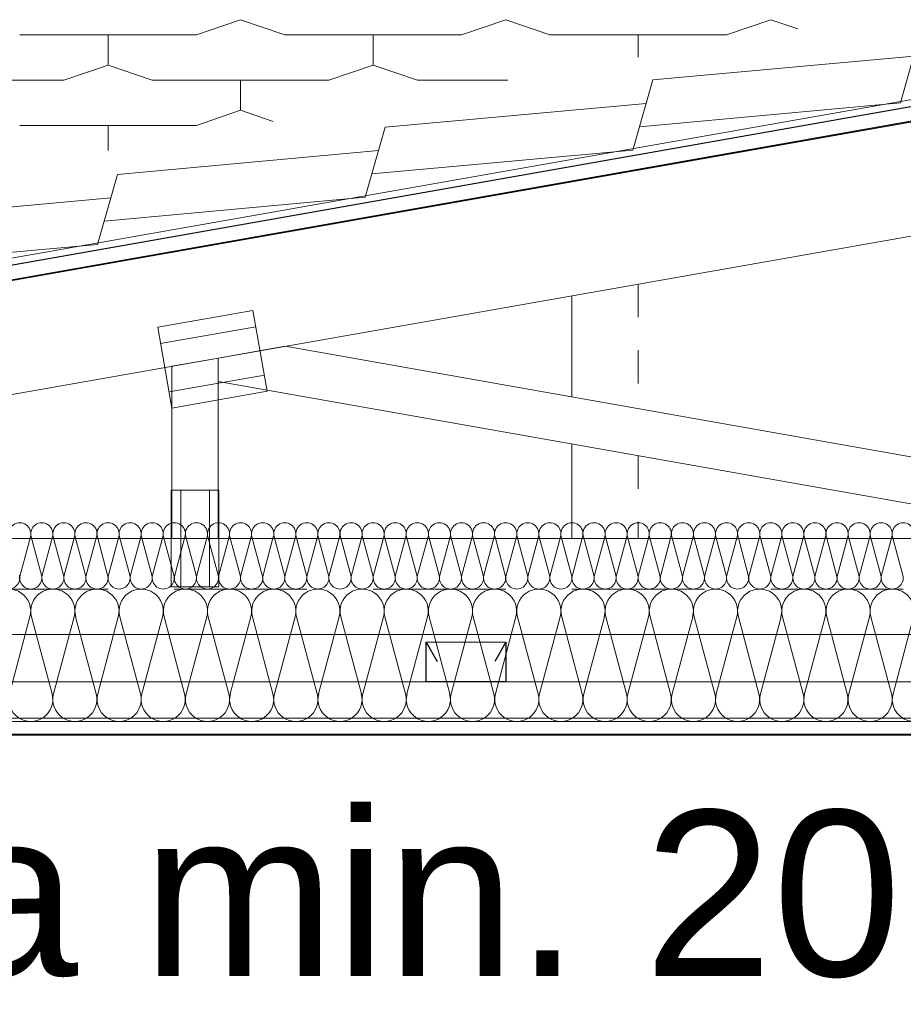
# Model space of a CAD drawing. Header units: centimetres. Extents: x -43488 to -10641, y 2063 to 22960.
# Tile 45 of 72: x -37340 to -37207, y 8643 to 8791. Entities that reach past the tile are written whole.
import ezdxf

# ---------------------------------------------------------------- set-up
doc = ezdxf.new("R2010")
doc.units = ezdxf.units.CM
doc.header["$MEASUREMENT"] = 0
doc.linetypes.add('!przerywana gęsta', pattern=[10, 5, -5])
doc.linetypes.add('Przerywana drobna', pattern=[30, 20, -10])
for name, color, linetype, lineweight, true_color in [('!kratownica_Nr_pióra__6', 7, 'Continuous', 18, 0x3fa3ff), ('@Dachy_Nr_pióra__8', 7, 'Continuous', 13, 0x42bda7), ('_wyposazenie_Nr_pióra__6', 7, 'Continuous', 18, 0x3fa3ff), ('Dachy_Nr_pióra__6', 7, 'Continuous', 18, 0x3fa3ff), ('Meble i wyposażenie_Nr_pióra__94', 7, 'Continuous', 18, 0x9f9f9f), ('Ściany zewnętrzne_Nr_pióra__2', 7, 'Continuous', 40, 0x61c100), ('Ściany zewnętrzne_Nr_pióra__4', 7, 'Continuous', 25, 0x31fd59), ('Ściany zewnętrzne_Nr_pióra__5', 7, 'Continuous', 20, 0xfc3c2c), ('Ściany zewnętrzne_Nr_pióra__6', 7, 'Continuous', 18, 0x3fa3ff)]:
    doc.layers.add(name, color=color, linetype=linetype, lineweight=lineweight, true_color=true_color)
doc.layers.add('Ściany zewnętrzne_Nr_pióra__10', color=1, linetype='Continuous', lineweight=0)
doc.styles.add('STYL_AUTOMATYCZNY_1', font='txt')
doc.linetypes.add('izolacja 1_50', pattern='A,0,[1,Janisz._Ochraniew_DACH i KLIMA_V21.Shx,S=0.31746,R=0,X=0,Y=0],-40,0', length=40)
doc.dimstyles.new('STYL_AUTOMATYCZNY__9', dxfattribs={"dimtxt": 0.18, "dimasz": 18.24, "dimexe": 0.18, "dimexo": 0.0625, "dimgap": 0, "dimtad": 0, "dimtih": 1, "dimtoh": 1, "dimdec": 4, "dimzin": 0, "dimdsep": 46, "dimcen": 0.09, "dimadec": 0, "dimazin": 0, "dimtfac": 1, "dimtdec": 4, "dimtmove": 0, "dimatfit": 3, "dimldrblk": 'ARROWHEAD_5', "dimfxl": 1, "dimtolj": 1, "dimtzin": 0, "dimarcsym": 0})

# ---------------------------------------------------------------- blocks, each defined once
blk = doc.blocks.new('ARROWHEAD_5')
at = {"linetype": 'Continuous', "lineweight": 0}
blk.add_hatch(color=0, dxfattribs=at).paths.add_polyline_path([(-1, 0.2679), (0, 0), (-1, -0.2679)])
at = {"color": 0, "linetype": 'Continuous', "lineweight": 0}
blk.add_line((0, 0), (-1, 0), dxfattribs=at)

msp = doc.modelspace()

# ---------------------------------------------------------------- linework, layer by layer
at = {"layer": '!kratownica_Nr_pióra__6', "color": 161, "linetype": 'Continuous', "lineweight": 18, "true_color": 0x3fa3ff}
for p, q in [((-37304.85, 8747.41), (-37319.22, 8744.88)), ((-37302.69, 8735.21), (-37304.85, 8747.41)), ((-37319.22, 8744.88), (-37317.07, 8732.67)), ((-37304.42, 8744.97), (-37318.79, 8742.44)), ((-37317.5, 8735.11), (-37303.12, 8737.64)), ((-37317.07, 8732.67), (-37302.69, 8735.21)), ((-37309.97, 8720.28), (-37317.17, 8720.28)), ((-37317.17, 8720.28), (-37317.17, 8705.68)), ((-37315.73, 8720.28), (-37315.73, 8705.68)), ((-37311.41, 8705.68), (-37311.41, 8720.28)), ((-37309.97, 8705.68), (-37309.97, 8720.28)), ((-37317.17, 8705.68), (-37309.97, 8705.68))]:
    msp.add_line(p, q, dxfattribs=at)
for points in [[(-37562.53, 8712.98), (-37513.58, 8712.98), (-37464.63, 8712.98), (-36884.24, 8815.31), (-36885.71, 8823.69), (-36887.19, 8832.06)], [(-37300, 8742.01), (-37310.07, 8740.23), (-37310.07, 8736.68), (-37175.93, 8712.98), (-37155.81, 8712.98), (-37155.81, 8716.53)], [(-37310.07, 8740.23), (-37313.57, 8739.61), (-37317.07, 8739), (-37317.07, 8712.98), (-37313.57, 8712.98), (-37310.07, 8712.98)], [(-36887.55, 8698.48), (-36887.55, 8705.73), (-36887.55, 8712.98), (-37562.53, 8712.98), (-37576.71, 8710.48), (-37576.71, 8698.48)]]:
    msp.add_lwpolyline(points, close=True, dxfattribs=at)
at = {"layer": '@Dachy_Nr_pióra__8', "color": 135, "linetype": 'Continuous', "lineweight": 13, "true_color": 0x42bda7}
msp.add_line((-36787.94, 8849.73), (-37577.23, 8710.39), dxfattribs=at)
at = {"layer": 'Dachy_Nr_pióra__6', "color": 161, "linetype": 'Continuous', "lineweight": 18, "true_color": 0x3fa3ff}
for p, q in [((-37313.38, 8789.04), (-37306.71, 8791.32)), ((-37306.71, 8791.32), (-37300.04, 8789.04)), ((-37273.38, 8789.04), (-37266.71, 8791.32)), ((-37266.71, 8791.32), (-37260.04, 8789.04)), ((-37233.38, 8789.04), (-37226.71, 8791.32)), ((-37226.71, 8791.32), (-37222.6, 8789.92)), ((-37340.04, 8789.04), (-37313.38, 8789.04)), ((-37326.71, 8784.48), (-37326.71, 8789.04)), ((-37300.04, 8789.04), (-37273.38, 8789.04)), ((-37286.71, 8784.48), (-37286.71, 8789.04)), ((-37260.04, 8789.04), (-37233.38, 8789.04)), ((-37246.71, 8785.67), (-37246.71, 8789.04)), ((-37333.38, 8782.2), (-37326.71, 8784.48)), ((-37326.71, 8784.48), (-37320.04, 8782.2)), ((-37293.38, 8782.2), (-37286.71, 8784.48)), ((-37286.71, 8784.48), (-37280.04, 8782.2)), ((-37360.04, 8782.2), (-37333.38, 8782.2)), ((-37320.04, 8782.2), (-37293.38, 8782.2)), ((-37306.71, 8777.64), (-37306.71, 8782.2)), ((-37280.04, 8782.2), (-37266.36, 8782.2)), ((-37266.71, 8782.14), (-37266.71, 8782.2)), ((-37313.38, 8775.36), (-37306.71, 8777.64)), ((-37306.71, 8777.64), (-37301.78, 8775.96)), ((-37340.04, 8775.36), (-37313.38, 8775.36)), ((-37326.71, 8771.56), (-37326.71, 8775.36))]:
    msp.add_line(p, q, dxfattribs=at)
at = {"layer": 'Meble i wyposażenie_Nr_pióra__94', "color": 253, "linetype": 'Continuous', "lineweight": 18, "true_color": 0x9f9f9f}
for p, q in [((-37338.43, 8713.26), (-37339.99, 8707.46)), ((-37338.32, 8713.26), (-37336.77, 8707.46)), ((-37335.1, 8713.26), (-37336.65, 8707.46)), ((-37334.99, 8713.26), (-37333.43, 8707.46)), ((-37331.77, 8713.26), (-37333.32, 8707.46)), ((-37331.65, 8713.26), (-37330.1, 8707.46)), ((-37328.43, 8713.26), (-37329.99, 8707.46)), ((-37328.32, 8713.26), (-37326.77, 8707.46)), ((-37325.1, 8713.26), (-37326.65, 8707.46)), ((-37324.99, 8713.26), (-37323.43, 8707.46)), ((-37321.77, 8713.26), (-37323.32, 8707.46)), ((-37321.65, 8713.26), (-37320.1, 8707.46)), ((-37318.43, 8713.26), (-37319.99, 8707.46)), ((-37318.32, 8713.26), (-37316.77, 8707.46)), ((-37315.1, 8713.26), (-37316.65, 8707.46)), ((-37314.99, 8713.26), (-37313.43, 8707.46)), ((-37311.77, 8713.26), (-37313.32, 8707.46)), ((-37311.65, 8713.26), (-37310.1, 8707.46)), ((-37308.43, 8713.26), (-37309.99, 8707.46)), ((-37308.32, 8713.26), (-37306.77, 8707.46)), ((-37305.1, 8713.26), (-37306.65, 8707.46)), ((-37304.99, 8713.26), (-37303.43, 8707.46)), ((-37301.77, 8713.26), (-37303.32, 8707.46)), ((-37301.65, 8713.26), (-37300.1, 8707.46)), ((-37298.43, 8713.26), (-37299.99, 8707.46)), ((-37298.32, 8713.26), (-37296.77, 8707.46)), ((-37295.1, 8713.26), (-37296.65, 8707.46)), ((-37294.99, 8713.26), (-37293.43, 8707.46)), ((-37291.77, 8713.26), (-37293.32, 8707.46)), ((-37291.65, 8713.26), (-37290.1, 8707.46)), ((-37288.43, 8713.26), (-37289.99, 8707.46)), ((-37288.32, 8713.26), (-37286.77, 8707.46)), ((-37285.1, 8713.26), (-37286.65, 8707.46)), ((-37284.99, 8713.26), (-37283.43, 8707.46)), ((-37281.77, 8713.26), (-37283.32, 8707.46)), ((-37281.65, 8713.26), (-37280.1, 8707.46)), ((-37278.43, 8713.26), (-37279.99, 8707.46)), ((-37278.32, 8713.26), (-37276.77, 8707.46)), ((-37275.1, 8713.26), (-37276.65, 8707.46)), ((-37274.99, 8713.26), (-37273.43, 8707.46)), ((-37271.77, 8713.26), (-37273.32, 8707.46)), ((-37271.65, 8713.26), (-37270.1, 8707.46)), ((-37268.43, 8713.26), (-37269.99, 8707.46)), ((-37268.32, 8713.26), (-37266.77, 8707.46)), ((-37265.1, 8713.26), (-37266.65, 8707.46)), ((-37264.99, 8713.26), (-37263.43, 8707.46)), ((-37261.77, 8713.26), (-37263.32, 8707.46)), ((-37261.65, 8713.26), (-37260.1, 8707.46)), ((-37258.43, 8713.26), (-37259.99, 8707.46)), ((-37258.32, 8713.26), (-37256.77, 8707.46)), ((-37255.1, 8713.26), (-37256.65, 8707.46)), ((-37254.99, 8713.26), (-37253.43, 8707.46)), ((-37251.77, 8713.26), (-37253.32, 8707.46)), ((-37251.65, 8713.26), (-37250.1, 8707.46)), ((-37248.43, 8713.26), (-37249.99, 8707.46)), ((-37248.32, 8713.26), (-37246.77, 8707.46)), ((-37245.1, 8713.26), (-37246.65, 8707.46)), ((-37244.99, 8713.26), (-37243.43, 8707.46)), ((-37241.77, 8713.26), (-37243.32, 8707.46)), ((-37241.65, 8713.26), (-37240.1, 8707.46)), ((-37238.43, 8713.26), (-37239.99, 8707.46)), ((-37238.32, 8713.26), (-37236.77, 8707.46)), ((-37235.1, 8713.26), (-37236.65, 8707.46)), ((-37234.99, 8713.26), (-37233.43, 8707.46)), ((-37231.77, 8713.26), (-37233.32, 8707.46)), ((-37231.65, 8713.26), (-37230.1, 8707.46)), ((-37228.43, 8713.26), (-37229.99, 8707.46)), ((-37228.32, 8713.26), (-37226.77, 8707.46)), ((-37225.1, 8713.26), (-37226.65, 8707.46)), ((-37224.99, 8713.26), (-37223.43, 8707.46)), ((-37221.77, 8713.26), (-37223.32, 8707.46)), ((-37221.65, 8713.26), (-37220.1, 8707.46)), ((-37218.43, 8713.26), (-37219.99, 8707.46)), ((-37218.32, 8713.26), (-37216.77, 8707.46)), ((-37215.1, 8713.26), (-37216.65, 8707.46)), ((-37214.99, 8713.26), (-37213.43, 8707.46)), ((-37211.77, 8713.26), (-37213.32, 8707.46)), ((-37211.65, 8713.26), (-37210.1, 8707.46)), ((-37208.43, 8713.26), (-37209.99, 8707.46)), ((-37208.32, 8713.26), (-37206.77, 8707.46)), ((-37338.49, 8701.16), (-37341.6, 8689.55)), ((-37338.26, 8701.16), (-37335.16, 8689.55)), ((-37331.82, 8701.16), (-37334.93, 8689.55)), ((-37331.6, 8701.16), (-37328.49, 8689.55)), ((-37325.16, 8701.16), (-37328.26, 8689.55)), ((-37324.93, 8701.16), (-37321.82, 8689.55)), ((-37318.49, 8701.16), (-37321.6, 8689.55)), ((-37318.26, 8701.16), (-37315.16, 8689.55)), ((-37311.82, 8701.16), (-37314.93, 8689.55)), ((-37311.6, 8701.16), (-37308.49, 8689.55)), ((-37305.16, 8701.16), (-37308.26, 8689.55)), ((-37304.93, 8701.16), (-37301.82, 8689.55)), ((-37298.49, 8701.16), (-37301.6, 8689.55)), ((-37298.26, 8701.16), (-37295.16, 8689.55)), ((-37291.82, 8701.16), (-37294.93, 8689.55)), ((-37291.6, 8701.16), (-37288.49, 8689.55)), ((-37285.16, 8701.16), (-37288.26, 8689.55)), ((-37284.93, 8701.16), (-37281.82, 8689.55)), ((-37278.49, 8701.16), (-37281.6, 8689.55)), ((-37278.26, 8701.16), (-37275.16, 8689.55)), ((-37271.82, 8701.16), (-37274.93, 8689.55)), ((-37271.6, 8701.16), (-37268.49, 8689.55)), ((-37265.16, 8701.16), (-37268.26, 8689.55)), ((-37264.93, 8701.16), (-37261.82, 8689.55)), ((-37258.49, 8701.16), (-37261.6, 8689.55)), ((-37258.26, 8701.16), (-37255.16, 8689.55)), ((-37251.82, 8701.16), (-37254.93, 8689.55)), ((-37251.6, 8701.16), (-37248.49, 8689.55)), ((-37245.16, 8701.16), (-37248.26, 8689.55)), ((-37244.93, 8701.16), (-37241.82, 8689.55)), ((-37238.49, 8701.16), (-37241.6, 8689.55)), ((-37238.26, 8701.16), (-37235.16, 8689.55)), ((-37231.82, 8701.16), (-37234.93, 8689.55)), ((-37231.6, 8701.16), (-37228.49, 8689.55)), ((-37225.16, 8701.16), (-37228.26, 8689.55)), ((-37224.93, 8701.16), (-37221.82, 8689.55)), ((-37218.49, 8701.16), (-37221.6, 8689.55)), ((-37218.26, 8701.16), (-37215.16, 8689.55)), ((-37211.82, 8701.16), (-37214.93, 8689.55)), ((-37211.6, 8701.16), (-37208.49, 8689.55)), ((-37205.16, 8701.16), (-37208.26, 8689.55))]:
    msp.add_line(p, q, dxfattribs=at)
for centre, radius, start, end in [((-37340.04, 8713.69), 1.67, 345.0191, 194.9809), ((-37336.71, 8713.69), 1.67, 345.0191, 194.9809), ((-37333.38, 8713.69), 1.67, 345.0191, 194.9809), ((-37330.04, 8713.69), 1.67, 345.0191, 194.9809), ((-37326.71, 8713.69), 1.67, 345.0191, 194.9809), ((-37323.38, 8713.69), 1.67, 345.0191, 194.9809), ((-37320.04, 8713.69), 1.67, 345.0191, 194.9809), ((-37316.71, 8713.69), 1.67, 345.0191, 194.9809), ((-37313.38, 8713.69), 1.67, 345.0191, 194.9809), ((-37310.04, 8713.69), 1.67, 345.0191, 194.9809), ((-37306.71, 8713.69), 1.67, 345.0191, 194.9809), ((-37303.38, 8713.69), 1.67, 345.0191, 194.9809), ((-37300.04, 8713.69), 1.67, 345.0191, 194.9809), ((-37296.71, 8713.69), 1.67, 345.0191, 194.9809), ((-37293.38, 8713.69), 1.67, 345.0191, 194.9809), ((-37290.04, 8713.69), 1.67, 345.0191, 194.9809), ((-37286.71, 8713.69), 1.67, 345.0191, 194.9809), ((-37283.38, 8713.69), 1.67, 345.0191, 194.9809), ((-37280.04, 8713.69), 1.67, 345.0191, 194.9809), ((-37276.71, 8713.69), 1.67, 345.0191, 194.9809), ((-37273.38, 8713.69), 1.67, 345.0191, 194.9809), ((-37270.04, 8713.69), 1.67, 345.0191, 194.9809), ((-37266.71, 8713.69), 1.67, 345.0191, 194.9809), ((-37263.38, 8713.69), 1.67, 345.0191, 194.9809), ((-37260.04, 8713.69), 1.67, 345.0191, 194.9809), ((-37256.71, 8713.69), 1.67, 345.0191, 194.9809), ((-37253.38, 8713.69), 1.67, 345.0191, 194.9809), ((-37250.04, 8713.69), 1.67, 345.0191, 194.9809), ((-37246.71, 8713.69), 1.67, 345.0191, 194.9809), ((-37243.38, 8713.69), 1.67, 345.0191, 194.9809), ((-37240.04, 8713.69), 1.67, 345.0191, 194.9809), ((-37236.71, 8713.69), 1.67, 345.0191, 194.9809), ((-37233.38, 8713.69), 1.67, 345.0191, 194.9809), ((-37230.04, 8713.69), 1.67, 345.0191, 194.9809), ((-37226.71, 8713.69), 1.67, 345.0191, 194.9809), ((-37223.38, 8713.69), 1.67, 345.0191, 194.9809), ((-37220.04, 8713.69), 1.67, 345.0191, 194.9809), ((-37216.71, 8713.69), 1.67, 345.0191, 194.9809), ((-37213.38, 8713.69), 1.67, 345.0191, 194.9809), ((-37210.04, 8713.69), 1.67, 345.0191, 194.9809), ((-37206.71, 8713.69), 1.67, 345.0191, 194.9809), ((-37341.71, 8707.03), 1.67, 165.0191, 14.9809), ((-37338.38, 8707.03), 1.67, 165.0191, 14.9809), ((-37335.04, 8707.03), 1.67, 165.0191, 14.9809), ((-37331.71, 8707.03), 1.67, 165.0191, 14.9809), ((-37328.38, 8707.03), 1.67, 165.0191, 14.9809), ((-37325.04, 8707.03), 1.67, 165.0191, 14.9809), ((-37321.71, 8707.03), 1.67, 165.0191, 14.9809), ((-37318.38, 8707.03), 1.67, 165.0191, 14.9809), ((-37315.04, 8707.03), 1.67, 165.0191, 14.9809), ((-37311.71, 8707.03), 1.67, 165.0191, 14.9809), ((-37308.38, 8707.03), 1.67, 165.0191, 14.9809), ((-37305.04, 8707.03), 1.67, 165.0191, 14.9809), ((-37301.71, 8707.03), 1.67, 165.0191, 14.9809), ((-37298.38, 8707.03), 1.67, 165.0191, 14.9809), ((-37295.04, 8707.03), 1.67, 165.0191, 14.9809), ((-37291.71, 8707.03), 1.67, 165.0191, 14.9809), ((-37288.38, 8707.03), 1.67, 165.0191, 14.9809), ((-37285.04, 8707.03), 1.67, 165.0191, 14.9809), ((-37281.71, 8707.03), 1.67, 165.0191, 14.9809), ((-37278.38, 8707.03), 1.67, 165.0191, 14.9809), ((-37275.04, 8707.03), 1.67, 165.0191, 14.9809), ((-37271.71, 8707.03), 1.67, 165.0191, 14.9809), ((-37268.38, 8707.03), 1.67, 165.0191, 14.9809), ((-37265.04, 8707.03), 1.67, 165.0191, 14.9809), ((-37261.71, 8707.03), 1.67, 165.0191, 14.9809), ((-37258.38, 8707.03), 1.67, 165.0191, 14.9809), ((-37255.04, 8707.03), 1.67, 165.0191, 14.9809), ((-37251.71, 8707.03), 1.67, 165.0191, 14.9809), ((-37248.38, 8707.03), 1.67, 165.0191, 14.9809), ((-37245.04, 8707.03), 1.67, 165.0191, 14.9809), ((-37241.71, 8707.03), 1.67, 165.0191, 14.9809), ((-37238.38, 8707.03), 1.67, 165.0191, 14.9809), ((-37235.04, 8707.03), 1.67, 165.0191, 14.9809), ((-37231.71, 8707.03), 1.67, 165.0191, 14.9809), ((-37228.38, 8707.03), 1.67, 165.0191, 14.9809), ((-37225.04, 8707.03), 1.67, 165.0191, 14.9809), ((-37221.71, 8707.03), 1.67, 165.0191, 14.9809), ((-37218.38, 8707.03), 1.67, 165.0191, 14.9809), ((-37215.04, 8707.03), 1.67, 165.0191, 14.9809), ((-37211.71, 8707.03), 1.67, 165.0191, 14.9809), ((-37208.38, 8707.03), 1.67, 165.0191, 14.9809), ((-37341.71, 8702.03), 3.33, 345.0191, 194.9809), ((-37335.04, 8702.03), 3.33, 345.0191, 194.9809), ((-37328.38, 8702.03), 3.33, 345.0191, 194.9809), ((-37321.71, 8702.03), 3.33, 345.0191, 194.9809), ((-37315.04, 8702.03), 3.33, 345.0191, 194.9809), ((-37308.38, 8702.03), 3.33, 345.0191, 194.9809), ((-37301.71, 8702.03), 3.33, 345.0191, 194.9809), ((-37295.04, 8702.03), 3.33, 345.0191, 194.9809), ((-37288.38, 8702.03), 3.33, 345.0191, 194.9809), ((-37281.71, 8702.03), 3.33, 345.0191, 194.9809), ((-37275.04, 8702.03), 3.33, 345.0191, 194.9809), ((-37268.38, 8702.03), 3.33, 345.0191, 194.9809), ((-37261.71, 8702.03), 3.33, 345.0191, 194.9809), ((-37255.04, 8702.03), 3.33, 345.0191, 194.9809), ((-37248.38, 8702.03), 3.33, 345.0191, 194.9809), ((-37241.71, 8702.03), 3.33, 345.0191, 194.9809), ((-37235.04, 8702.03), 3.33, 345.0191, 194.9809), ((-37228.38, 8702.03), 3.33, 345.0191, 194.9809), ((-37221.71, 8702.03), 3.33, 345.0191, 194.9809), ((-37215.04, 8702.03), 3.33, 345.0191, 194.9809), ((-37208.38, 8702.03), 3.33, 345.0191, 194.9809), ((-37338.38, 8688.69), 3.33, 165.0191, 14.9809), ((-37331.71, 8688.69), 3.33, 165.0191, 14.9809), ((-37325.04, 8688.69), 3.33, 165.0191, 14.9809), ((-37318.38, 8688.69), 3.33, 165.0191, 14.9809), ((-37311.71, 8688.69), 3.33, 165.0191, 14.9809), ((-37305.04, 8688.69), 3.33, 165.0191, 14.9809), ((-37298.38, 8688.69), 3.33, 165.0191, 14.9809), ((-37291.71, 8688.69), 3.33, 165.0191, 14.9809), ((-37285.04, 8688.69), 3.33, 165.0191, 14.9809), ((-37278.38, 8688.69), 3.33, 165.0191, 14.9809), ((-37271.71, 8688.69), 3.33, 165.0191, 14.9809), ((-37265.04, 8688.69), 3.33, 165.0191, 14.9809), ((-37258.38, 8688.69), 3.33, 165.0191, 14.9809), ((-37251.71, 8688.69), 3.33, 165.0191, 14.9809), ((-37245.04, 8688.69), 3.33, 165.0191, 14.9809), ((-37238.38, 8688.69), 3.33, 165.0191, 14.9809), ((-37231.71, 8688.69), 3.33, 165.0191, 14.9809), ((-37225.04, 8688.69), 3.33, 165.0191, 14.9809), ((-37218.38, 8688.69), 3.33, 165.0191, 14.9809), ((-37211.71, 8688.69), 3.33, 165.0191, 14.9809), ((-37205.04, 8688.69), 3.33, 165.0191, 14.9809)]:
    msp.add_arc(centre, radius, start, end, dxfattribs=at)
at = {"layer": 'Ściany zewnętrzne_Nr_pióra__10', "color": 1, "linetype": 'izolacja 1_50', "lineweight": 0}
for p, q in [((-37577.87, 8713.62), (-36670.13, 8873.67)), ((-37436.71, 8685.86), (-36864.19, 8685.86))]:
    msp.add_line(p, q, dxfattribs=at)
at = {"layer": 'Ściany zewnętrzne_Nr_pióra__2', "color": 72, "linetype": 'Continuous', "lineweight": 40, "true_color": 0x61c100}
msp.add_line((-36861.71, 8683.36), (-37436.64, 8683.36), dxfattribs=at)
at = {"layer": 'Ściany zewnętrzne_Nr_pióra__4', "color": 100, "linetype": 'Continuous', "lineweight": 25, "true_color": 0x31fd59}
for p, q in [((-36669.59, 8872.66), (-37577.61, 8712.56)), ((-37577.23, 8710.39), (-36669.21, 8870.49)), ((-37278.71, 8691.36), (-37278.71, 8697.36)), ((-37278.71, 8697.36), (-37277.07, 8694.44)), ((-37266.71, 8697.36), (-37268.35, 8694.44)), ((-37266.71, 8697.36), (-37266.71, 8691.36)), ((-37266.71, 8691.36), (-37278.71, 8691.36))]:
    msp.add_line(p, q, dxfattribs=at)
at = {"layer": 'Ściany zewnętrzne_Nr_pióra__5', "color": 20, "linetype": 'Continuous', "lineweight": 20, "true_color": 0xfc3c2c}
for p, q in [((-37207.15, 8778.77), (-37204.14, 8789.34)), ((-37205.14, 8785.82), (-37244.51, 8782.22)), ((-37247.53, 8771.64), (-37244.51, 8782.22)), ((-37245.52, 8778.69), (-37284.89, 8775.09)), ((-37207.15, 8778.77), (-37246.52, 8775.16)), ((-37287.91, 8764.51), (-37284.89, 8775.09)), ((-37285.89, 8771.56), (-37325.26, 8767.96)), ((-37247.53, 8771.64), (-37286.9, 8768.04)), ((-37328.28, 8757.38), (-37325.26, 8767.96)), ((-37326.27, 8764.43), (-37365.64, 8760.83)), ((-37287.91, 8764.51), (-37327.28, 8760.91)), ((-37328.28, 8757.38), (-37367.65, 8753.78))]:
    msp.add_line(p, q, dxfattribs=at)
at = {"layer": 'Ściany zewnętrzne_Nr_pióra__6', "color": 161, "linetype": '!przerywana gęsta', "lineweight": 18, "true_color": 0x3fa3ff}
for p, q in [((-37246.71, 8751.4), (-37246.71, 8732.59)), ((-37246.71, 8725.48), (-37246.71, 8712.98))]:
    msp.add_line(p, q, dxfattribs=at)
at = {"layer": 'Ściany zewnętrzne_Nr_pióra__6', "color": 161, "linetype": 'Continuous', "lineweight": 18, "true_color": 0x3fa3ff}
for p, q in [((-37256.71, 8734.36), (-37256.71, 8749.64)), ((-37256.71, 8712.98), (-37256.71, 8727.25)), ((-37266.71, 8697.36), (-37278.71, 8697.36)), ((-37436.71, 8691.36), (-36861.71, 8691.36)), ((-37436.71, 8685.36), (-36861.71, 8685.36)), ((-37436.71, 8683.36), (-36861.71, 8683.36))]:
    msp.add_line(p, q, dxfattribs=at)
at = {"layer": 'Ściany zewnętrzne_Nr_pióra__6', "color": 161, "linetype": 'Przerywana drobna', "lineweight": 18, "true_color": 0x3fa3ff}
msp.add_line((-36876.71, 8705.36), (-37421.71, 8705.36), dxfattribs=at)

# ---------------------------------------------------------------- texts
at = {"layer": '_wyposazenie_Nr_pióra__6', "color": 161, "linetype": 'Continuous', "lineweight": 18, "true_color": 0x3fa3ff, "insert": (-37422.47, 8659.25), "char_height": 25, "attachment_point": 4, "style": 'STYL_AUTOMATYCZNY_1'}
msp.add_mtext('\\A1;{\\pql;\\fArial|b0|i0|c238|p38;wełna min. 20cm}', dxfattribs=at)

# ---------------------------------------------------------------- leaders
at = {"layer": '_wyposazenie_Nr_pióra__6', "color": 161, "linetype": 'Continuous', "lineweight": 18, "true_color": 0x3fa3ff, "annotation_type": 0, "has_hookline": 1, "hookline_direction": 1, "text_width": 259.5}
msp.add_leader([(-37099.06, 8692.86), (-37124.76, 8659.25), (-37162.97, 8659.25)], dimstyle='STYL_AUTOMATYCZNY__9', dxfattribs=at)

doc.saveas('drawing.dxf')
